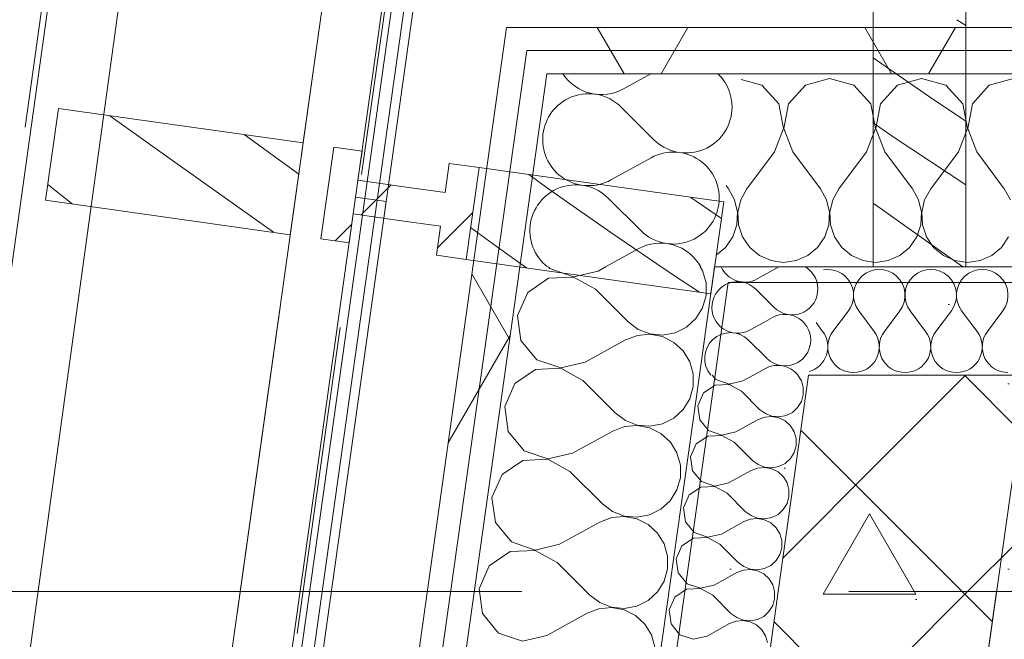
# Model space of a CAD drawing. Header units: millimetres. Extents: x 74467 to 235410, y -65 to 114857.
# Tile 86 of 256: x 85160 to 85798, y 102855 to 103256. Entities that reach past the tile are written whole.
import ezdxf
from ezdxf.enums import TextEntityAlignment as Align

# ---------------------------------------------------------------- set-up
doc = ezdxf.new("R2010")
doc.units = ezdxf.units.MM
doc.header["$MEASUREMENT"] = 0
for name, pattern in [('Katkend topelt', [1093.611073, 529.166651, -211.666656, 141.111112, -211.666656]), ('Katkend varjatud', [300, 200, -100]), ('Wipeout_Contour', [1000, 0, -1000])]:
    doc.linetypes.add(name, pattern=pattern)
for name, color, linetype in [('00 Kunstikonkursi LÜ jaoks asendi 2D', 7, 'Continuous'), ('00 Teljed.AR', 7, 'Continuous'), ('1232 Välisseinad.AR', 7, 'Continuous'), ('1233 Postid.AR', 7, 'Continuous'), ('1235 Vahelaed.AR', 7, 'Continuous'), ('1245 Klaasfassaadid.AR', 7, 'Continuous'), ('1247 Lamellid.AR', 7, 'Continuous'), ('1248 Vihmaveerennid.AR', 7, 'Continuous')]:
    doc.layers.add(name, color=color, linetype=linetype)
doc.styles.add('GENERATED_STYLE_3', font='txt')
pattern_1 = [(60, (0, 0), (-129.90381, 75), []), (120, (0, 0), (129.90381, 75), [])]
pattern_2 = [(45, (0, 0), (-70.71068, 70.71068), []), (135, (0, 0), (70.71068, 70.71068), [])]
pattern_3 = [(45, (0, 0), (-176.7767, 176.7767), []), (45, (-35.36, 35.36), (-176.7767, 176.7767), []), (45, (-70.7, 70.7), (-176.7767, 176.7767), [])]

# ---------------------------------------------------------------- blocks, each defined once
blk = doc.blocks.new('Slab_21_1', base_point=(85488.39, 103235.88))
at = {"layer": '1235 Vahelaed.AR', "color": 7, "linetype": 'Continuous', "lineweight": 13, "flags": 128}
blk.add_lwpolyline([(92532.74, 91133.4), (92269.1, 89251.85), (83692.47, 90457.21), (85488.39, 103235.88), (92952.61, 103235.88), (92952.61, 98575.89), (92952.61, 97085.9), (92952.61, 95885.86), (92742.64, 95885.88), (92742.64, 95485.88), (93142.61, 95485.88), (92577.56, 91453.23)], dxfattribs=at)
blk = doc.blocks.new('Beam_23_1', base_point=(85231.4, 103526.87))
at = {"color": 254, "linetype": 'Wipeout_Contour', "lineweight": 0, "ltscale": 527440.435451}
blk.add_wipeout([(85231.4, 103526.87), (84492.16, 98266.92), (84650.6, 98244.65), (85370.48, 103366.87)], dxfattribs=at).dxf.layer = '1247 Lamellid.AR'
at = {"layer": '1247 Lamellid.AR', "color": 7, "linetype": 'Continuous', "lineweight": 13, "flags": 128}
for points in [[(85231.4, 103526.87), (84492.16, 98266.92)], [(85370.48, 103366.87), (84650.6, 98244.65)]]:
    blk.add_lwpolyline(points, dxfattribs=at)
blk = doc.blocks.new('Beam_48_1', base_point=(85231.4, 103526.87))
at = {"layer": '1247 Lamellid.AR', "color": 7, "linetype": 'Katkend varjatud', "lineweight": 13, "flags": 128}
for points in [[(85231.4, 103526.87), (84492.16, 98266.92)], [(85370.48, 103366.87), (84650.6, 98244.65)]]:
    blk.add_lwpolyline(points, dxfattribs=at)
blk = doc.blocks.new('*X1304')
at = {"layer": '1232 Välisseinad.AR', "color": 252, "linetype": 'Continuous', "lineweight": 13, "true_color": 0x8c8d8c}
for p, q in [((85551.15, 103211.12), (85568.86, 103220.88)), ((85549.5, 103199.33), (85570.59, 103178.33)), ((85555.23, 103158.99), (85568.93, 103166.54))]:
    blk.add_line(p, q, dxfattribs=at)
for centre, start, end in [((85536.78, 103237.18), 213.21211, 298.8699), ((85591.59, 103199.43), 352, 46.1267), ((85528.5, 103178.24), 45.1301, 116.30742), ((85591.59, 103199.43), 225.1301, 352), ((85583.3, 103140.48), 352, 118.8699), ((85583.3, 103140.48), 293.31547, 352)]:
    blk.add_arc(centre, 29.76, start, end, dxfattribs=at)
blk = doc.blocks.new('*X1305')
at = {"layer": '1232 Välisseinad.AR', "color": 252, "linetype": 'Continuous', "lineweight": 13, "true_color": 0x8c8d8c}
for p, q in [((85637.62, 103088.13), (85651.68, 103095.88)), ((85636.69, 103081.53), (85648.5, 103069.77)), ((85641.46, 103059.8), (85647.57, 103063.17))]:
    blk.add_line(p, q, dxfattribs=at)
for centre, start, end in [((85629.57, 103102.72), 204.23736, 298.8699), ((85660.26, 103081.58), 352, 59.10353), ((85624.93, 103069.71), 45.1301, 110.00948), ((85660.26, 103081.58), 225.1301, 352), ((85655.62, 103048.57), 352, 118.8699), ((85655.62, 103048.57), 299.51011, 352)]:
    blk.add_arc(centre, 16.67, start, end, dxfattribs=at)
blk = doc.blocks.new('*X1306')
at = {"layer": '1232 Välisseinad.AR', "color": 252, "linetype": 'Continuous', "lineweight": 13, "true_color": 0x8c8d8c}
for p, q in [((85542.87, 103152.17), (85555.23, 103158.99)), ((85541.21, 103140.39), (85562.3, 103119.39)), ((85539.39, 103095.88), (85560.65, 103107.6))]:
    blk.add_line(p, q, dxfattribs=at)
for centre, start, end in [((85528.5, 103178.24), 116.30742, 298.8699), ((85520.22, 103119.29), 45.1301, 231.8752), ((85583.3, 103140.48), 225.1301, 293.31547), ((85575.02, 103081.54), 28.8126, 118.8699)]:
    blk.add_arc(centre, 29.76, start, end, dxfattribs=at)
blk = doc.blocks.new('*X1307')
at = {"layer": '1232 Välisseinad.AR', "color": 252, "linetype": 'Continuous', "lineweight": 13, "true_color": 0x8c8d8c}
for p, q in [((85502.42, 103095.88), (85503.33, 103094.79)), ((85503.33, 103094.79), (85518.74, 103089.57)), ((85534.58, 103093.23), (85539.39, 103095.88)), ((85602.27, 103093.51), (85600.8, 103095.88)), ((85502.46, 103088.56), (85489.04, 103079.37)), ((85518.7, 103089.33), (85502.46, 103088.56)), ((85532.93, 103081.44), (85518.7, 103089.33)), ((85518.74, 103089.57), (85534.58, 103093.23)), ((85604.5, 103085.61), (85602.27, 103093.51)), ((85604.49, 103077.4), (85604.5, 103085.61)), ((85489.04, 103079.37), (85482.46, 103064.49)), ((85532.93, 103081.44), (85554.02, 103060.44)), ((85602.24, 103069.5), (85604.49, 103077.4)), ((85597.91, 103062.52), (85602.24, 103069.5)), ((85482.46, 103064.49), (85484.68, 103048.38)), ((85554.02, 103060.44), (85560.58, 103055.51)), ((85584.49, 103053.32), (85591.84, 103056.99)), ((85591.84, 103056.99), (85597.91, 103062.52)), ((85560.03, 103051.59), (85552.36, 103048.66)), ((85568.21, 103052.32), (85560.03, 103051.59)), ((85560.58, 103055.51), (85568.25, 103052.56)), ((85576.28, 103050.78), (85568.21, 103052.32)), ((85568.25, 103052.56), (85576.42, 103051.81)), ((85583.62, 103047.1), (85576.28, 103050.78)), ((85576.42, 103051.81), (85584.49, 103053.32)), ((85484.68, 103048.38), (85495.05, 103035.84)), ((85526.3, 103034.29), (85552.36, 103048.66)), ((85589.67, 103041.55), (85583.62, 103047.1)), ((85593.98, 103034.56), (85589.67, 103041.55)), ((85495.05, 103035.84), (85510.45, 103030.62)), ((85510.45, 103030.62), (85526.3, 103034.29)), ((85596.22, 103026.66), (85593.98, 103034.56)), ((85494.17, 103029.62), (85480.75, 103020.42)), ((85510.42, 103030.39), (85494.17, 103029.62)), ((85524.64, 103022.5), (85510.42, 103030.39)), ((85596.21, 103018.45), (85596.22, 103026.66)), ((85480.75, 103020.42), (85474.17, 103005.55)), ((85524.64, 103022.5), (85545.74, 103001.5)), ((85593.95, 103010.55), (85596.21, 103018.45)), ((85474.17, 103005.55), (85476.4, 102989.43)), ((85589.63, 103003.57), (85593.95, 103010.55)), ((85545.74, 103001.5), (85552.3, 102996.57)), ((85583.56, 102998.04), (85589.63, 103003.57)), ((85551.75, 102992.65), (85544.08, 102989.71)), ((85559.93, 102993.37), (85551.75, 102992.65)), ((85552.3, 102996.57), (85559.96, 102993.61)), ((85567.99, 102991.84), (85559.93, 102993.37)), ((85559.96, 102993.61), (85568.14, 102992.86)), ((85568.14, 102992.86), (85576.21, 102994.38)), ((85576.21, 102994.38), (85583.56, 102998.04)), ((85476.4, 102989.43), (85486.76, 102976.9)), ((85518.02, 102975.34), (85544.08, 102989.71)), ((85575.33, 102988.16), (85567.99, 102991.84)), ((85581.39, 102982.61), (85575.33, 102988.16)), ((85585.7, 102975.62), (85581.39, 102982.61)), ((85486.76, 102976.9), (85502.17, 102971.68)), ((85502.17, 102971.68), (85518.02, 102975.34)), ((85587.93, 102967.72), (85585.7, 102975.62)), ((85485.89, 102970.67), (85472.47, 102961.48)), ((85502.13, 102971.44), (85485.89, 102970.67)), ((85516.36, 102963.55), (85502.13, 102971.44)), ((85587.92, 102959.51), (85587.93, 102967.72)), ((85472.47, 102961.48), (85465.89, 102946.6)), ((85516.36, 102963.55), (85537.45, 102942.56)), ((85585.67, 102951.61), (85587.92, 102959.51)), ((85581.34, 102944.63), (85585.67, 102951.61)), ((85465.89, 102946.6), (85468.11, 102930.49)), ((85537.45, 102942.56), (85544.02, 102937.62)), ((85575.27, 102939.1), (85581.34, 102944.63)), ((85544.02, 102937.62), (85551.68, 102934.67)), ((85559.85, 102933.92), (85567.92, 102935.43)), ((85567.92, 102935.43), (85575.27, 102939.1)), ((85468.11, 102930.49), (85478.48, 102917.95)), ((85509.73, 102916.4), (85535.8, 102930.77)), ((85543.46, 102933.7), (85535.8, 102930.77)), ((85551.64, 102934.43), (85543.46, 102933.7)), ((85559.71, 102932.89), (85551.64, 102934.43)), ((85551.68, 102934.67), (85559.85, 102933.92)), ((85567.05, 102929.21), (85559.71, 102932.89)), ((85573.1, 102923.66), (85567.05, 102929.21)), ((85577.41, 102916.67), (85573.1, 102923.66)), ((85478.48, 102917.95), (85493.88, 102912.73)), ((85493.88, 102912.73), (85509.73, 102916.4)), ((85579.65, 102908.77), (85577.41, 102916.67)), ((85477.6, 102911.73), (85464.19, 102902.53)), ((85493.85, 102912.5), (85477.6, 102911.73)), ((85508.08, 102904.61), (85493.85, 102912.5)), ((85508.08, 102904.61), (85529.17, 102883.61)), ((85579.64, 102900.56), (85579.65, 102908.77)), ((85464.19, 102902.53), (85457.61, 102887.66)), ((85577.38, 102892.67), (85579.64, 102900.56)), ((85573.06, 102885.69), (85577.38, 102892.67)), ((85457.61, 102887.66), (85459.83, 102871.54)), ((85566.99, 102880.15), (85573.06, 102885.69)), ((85529.17, 102883.61), (85535.73, 102878.68)), ((85535.73, 102878.68), (85543.39, 102875.72)), ((85559.64, 102876.49), (85566.99, 102880.15)), ((85459.83, 102871.54), (85470.19, 102859.01)), ((85501.45, 102857.45), (85527.51, 102871.82)), ((85535.18, 102874.76), (85527.51, 102871.82)), ((85543.36, 102875.48), (85535.18, 102874.76)), ((85551.43, 102873.95), (85543.36, 102875.48)), ((85543.39, 102875.72), (85551.57, 102874.97)), ((85558.77, 102870.27), (85551.43, 102873.95)), ((85551.57, 102874.97), (85559.64, 102876.49)), ((85564.82, 102864.72), (85558.77, 102870.27)), ((85470.19, 102859.01), (85485.6, 102853.79)), ((85569.13, 102857.73), (85564.82, 102864.72)), ((85485.6, 102853.79), (85501.45, 102857.45)), ((85571.36, 102849.83), (85569.13, 102857.73))]:
    blk.add_line(p, q, dxfattribs=at)
blk = doc.blocks.new('*X1308')
at = {"layer": '1232 Välisseinad.AR', "color": 252, "linetype": 'Continuous', "lineweight": 13, "true_color": 0x8c8d8c}
for p, q in [((85632.98, 103055.12), (85641.46, 103059.8)), ((85632.05, 103048.52), (85643.86, 103036.76)), ((85635.18, 103025.88), (85642.93, 103030.16))]:
    blk.add_line(p, q, dxfattribs=at)
for centre, start, end in [((85624.93, 103069.71), 110.00948, 298.8699), ((85620.29, 103036.7), 45.1301, 220.4998), ((85650.98, 103015.56), 38.25546, 118.8699), ((85655.62, 103048.57), 225.1301, 299.51011)]:
    blk.add_arc(centre, 16.67, start, end, dxfattribs=at)
blk = doc.blocks.new('*X1309')
at = {"layer": '1232 Välisseinad.AR', "color": 252, "linetype": 'Continuous', "lineweight": 13, "true_color": 0x8c8d8c}
for p, q in [((85608.44, 103025.88), (85610.83, 103022.98)), ((85628.34, 103022.11), (85635.18, 103025.88)), ((85666.24, 103022.27), (85664.01, 103025.88)), ((85610.34, 103019.5), (85602.83, 103014.35)), ((85619.44, 103019.93), (85610.34, 103019.5)), ((85610.83, 103022.98), (85619.46, 103020.06)), ((85627.41, 103015.51), (85619.44, 103019.93)), ((85619.46, 103020.06), (85628.34, 103022.11)), ((85667.49, 103017.84), (85666.24, 103022.27)), ((85602.83, 103014.35), (85599.15, 103006.02)), ((85627.41, 103015.51), (85639.22, 103003.75)), ((85666.22, 103008.82), (85667.48, 103013.24)), ((85667.48, 103013.24), (85667.49, 103017.84)), ((85599.15, 103006.02), (85600.39, 102996.99)), ((85663.8, 103004.91), (85666.22, 103008.82)), ((85639.22, 103003.75), (85642.9, 103000.99)), ((85647.17, 102999.2), (85642.59, 102998.79)), ((85642.9, 103000.99), (85647.19, 102999.33)), ((85651.69, 102998.34), (85647.17, 102999.2)), ((85647.19, 102999.33), (85651.77, 102998.91)), ((85651.77, 102998.91), (85656.29, 102999.76)), ((85656.29, 102999.76), (85660.4, 103001.81)), ((85660.4, 103001.81), (85663.8, 103004.91)), ((85600.39, 102996.99), (85606.2, 102989.97)), ((85623.7, 102989.1), (85638.29, 102997.15)), ((85642.59, 102998.79), (85638.29, 102997.15)), ((85655.8, 102996.28), (85651.69, 102998.34)), ((85659.19, 102993.17), (85655.8, 102996.28)), ((85661.6, 102989.26), (85659.19, 102993.17)), ((85605.71, 102986.49), (85598.19, 102981.34)), ((85614.8, 102986.92), (85605.71, 102986.49)), ((85606.2, 102989.97), (85614.82, 102987.05)), ((85622.77, 102982.5), (85614.8, 102986.92)), ((85614.82, 102987.05), (85623.7, 102989.1)), ((85662.85, 102984.83), (85661.6, 102989.26)), ((85598.19, 102981.34), (85594.51, 102973.01)), ((85622.77, 102982.5), (85634.58, 102970.74)), ((85661.58, 102975.81), (85662.84, 102980.23)), ((85662.84, 102980.23), (85662.85, 102984.83)), ((85659.16, 102971.9), (85661.58, 102975.81)), ((85594.51, 102973.01), (85595.75, 102963.98)), ((85634.58, 102970.74), (85638.26, 102967.98)), ((85638.26, 102967.98), (85642.55, 102966.32)), ((85651.65, 102966.75), (85655.76, 102968.8)), ((85655.76, 102968.8), (85659.16, 102971.9)), ((85595.75, 102963.98), (85601.56, 102956.96)), ((85619.06, 102956.09), (85633.65, 102964.14)), ((85637.95, 102965.78), (85633.65, 102964.14)), ((85642.53, 102966.19), (85637.95, 102965.78)), ((85647.05, 102965.33), (85642.53, 102966.19)), ((85642.55, 102966.32), (85647.13, 102965.9)), ((85651.16, 102963.27), (85647.05, 102965.33)), ((85647.13, 102965.9), (85651.65, 102966.75)), ((85654.55, 102960.16), (85651.16, 102963.27)), ((85601.56, 102956.96), (85610.18, 102954.04)), ((85610.18, 102954.04), (85619.06, 102956.09)), ((85656.96, 102956.25), (85654.55, 102960.16)), ((85658.21, 102951.82), (85656.96, 102956.25)), ((85593.55, 102948.33), (85589.87, 102940)), ((85601.07, 102953.48), (85593.55, 102948.33)), ((85610.17, 102953.91), (85601.07, 102953.48)), ((85618.13, 102949.49), (85610.17, 102953.91)), ((85618.13, 102949.49), (85629.94, 102937.73)), ((85658.21, 102947.22), (85658.21, 102951.82)), ((85654.52, 102938.89), (85656.94, 102942.8)), ((85656.94, 102942.8), (85658.21, 102947.22)), ((85589.87, 102940), (85591.11, 102930.97)), ((85629.94, 102937.73), (85633.62, 102934.97)), ((85647.01, 102933.74), (85651.12, 102935.8)), ((85651.12, 102935.8), (85654.52, 102938.89)), ((85591.11, 102930.97), (85596.92, 102923.95)), ((85614.42, 102923.08), (85629.02, 102931.13)), ((85633.31, 102932.77), (85629.02, 102931.13)), ((85637.89, 102933.18), (85633.31, 102932.77)), ((85633.62, 102934.97), (85637.91, 102933.31)), ((85642.41, 102932.32), (85637.89, 102933.18)), ((85637.91, 102933.31), (85642.49, 102932.9)), ((85646.52, 102930.26), (85642.41, 102932.32)), ((85642.49, 102932.9), (85647.01, 102933.74)), ((85649.91, 102927.15), (85646.52, 102930.26)), ((85596.92, 102923.95), (85605.54, 102921.03)), ((85605.54, 102921.03), (85614.42, 102923.08)), ((85652.32, 102923.24), (85649.91, 102927.15)), ((85653.57, 102918.81), (85652.32, 102923.24)), ((85596.43, 102920.47), (85588.91, 102915.32)), ((85605.53, 102920.9), (85596.43, 102920.47)), ((85613.49, 102916.48), (85605.53, 102920.9)), ((85613.49, 102916.48), (85625.3, 102904.72)), ((85653.57, 102914.21), (85653.57, 102918.81)), ((85588.91, 102915.32), (85585.23, 102906.99)), ((85649.88, 102905.88), (85652.3, 102909.79)), ((85652.3, 102909.79), (85653.57, 102914.21)), ((85585.23, 102906.99), (85586.47, 102897.97)), ((85625.3, 102904.72), (85628.98, 102901.96)), ((85646.48, 102902.79), (85649.88, 102905.88)), ((85586.47, 102897.97), (85592.28, 102890.94)), ((85609.78, 102890.07), (85624.38, 102898.12)), ((85628.67, 102899.76), (85624.38, 102898.12)), ((85633.25, 102900.17), (85628.67, 102899.76)), ((85628.98, 102901.96), (85633.27, 102900.31)), ((85637.77, 102899.31), (85633.25, 102900.17)), ((85633.27, 102900.31), (85637.85, 102899.89)), ((85641.88, 102897.25), (85637.77, 102899.31)), ((85637.85, 102899.89), (85642.37, 102900.74)), ((85645.27, 102894.14), (85641.88, 102897.25)), ((85642.37, 102900.74), (85646.48, 102902.79)), ((85592.28, 102890.94), (85600.91, 102888.02)), ((85647.68, 102890.23), (85645.27, 102894.14)), ((85591.79, 102887.46), (85584.27, 102882.31)), ((85600.89, 102887.89), (85591.79, 102887.46)), ((85608.85, 102883.47), (85600.89, 102887.89)), ((85600.91, 102888.02), (85609.78, 102890.07)), ((85648.93, 102885.8), (85647.68, 102890.23)), ((85648.93, 102881.21), (85648.93, 102885.8)), ((85584.27, 102882.31), (85580.59, 102873.98)), ((85608.85, 102883.47), (85620.66, 102871.71)), ((85647.67, 102876.78), (85648.93, 102881.21)), ((85580.59, 102873.98), (85581.84, 102864.96)), ((85620.66, 102871.71), (85624.34, 102868.95)), ((85641.84, 102869.78), (85645.24, 102872.88)), ((85645.24, 102872.88), (85647.67, 102876.78)), ((85605.14, 102857.06), (85619.74, 102865.11)), ((85624.03, 102866.76), (85619.74, 102865.11)), ((85628.61, 102867.16), (85624.03, 102866.76)), ((85624.34, 102868.95), (85628.63, 102867.3)), ((85633.13, 102866.3), (85628.61, 102867.16)), ((85628.63, 102867.3), (85633.21, 102866.88)), ((85637.24, 102864.24), (85633.13, 102866.3)), ((85633.21, 102866.88), (85637.73, 102867.73)), ((85637.73, 102867.73), (85641.84, 102869.78)), ((85581.84, 102864.96), (85587.64, 102857.94)), ((85640.63, 102861.14), (85637.24, 102864.24)), ((85643.04, 102857.22), (85640.63, 102861.14)), ((85587.64, 102857.94), (85596.27, 102855.01)), ((85596.27, 102855.01), (85605.14, 102857.06)), ((85644.29, 102852.8), (85643.04, 102857.22))]:
    blk.add_line(p, q, dxfattribs=at)
blk = doc.blocks.new('Wall_349_1', base_point=(85594.32, 101474.75))
at = {"layer": '1232 Välisseinad.AR', "linetype": 'Continuous', "lineweight": 13, "true_color": 0x8c8d8c}
h = blk.add_hatch(dxfattribs=at)
h.set_pattern_fill('Insulatsioon_vill_0001', color=252, style=0, pattern_type=2)
h.set_pattern_definition(pattern_1)
h.paths.add_polyline_path([(85471.14, 103220.88), (85501.43, 103220.88), (85475.35, 103250.88)])
h = blk.add_hatch(dxfattribs=at)
h.set_pattern_fill('Insulatsioon_vill_0001', color=252, style=0, pattern_type=2)
h.set_pattern_definition(pattern_1)
h.paths.add_polyline_path([(85475.35, 103250.88), (85501.43, 103220.88), (85505.65, 103250.88)])
h = blk.add_hatch(dxfattribs=at)
h.set_pattern_fill('Insulatsioon_vill_0001', color=252, style=0, pattern_type=2)
h.set_pattern_definition(pattern_1)
h.paths.add_polyline_path([(85471.14, 103220.88), (85232.87, 101525.55), (85262.58, 101521.37), (85501.43, 103220.88)])
at = {"layer": '1232 Välisseinad.AR', "linetype": 'Continuous', "lineweight": 13, "true_color": 0x50504f}
h = blk.add_hatch(dxfattribs=at)
h.set_pattern_fill('Plokk_õõnesbetoon_0001', color=251, style=0, pattern_type=2)
h.set_pattern_definition(pattern_2)
h.paths.add_polyline_path([(85651.27, 102885.88), (85792.64, 102885.88), (85670.94, 103025.88)])
h = blk.add_hatch(dxfattribs=at)
h.set_pattern_fill('Plokk_õõnesbetoon_0001', color=251, style=0, pattern_type=2)
h.set_pattern_definition(pattern_2)
h.paths.add_polyline_path([(85670.94, 103025.88), (85792.64, 102885.88), (85812.32, 103025.88)])
h = blk.add_hatch(dxfattribs=at)
h.set_pattern_fill('Plokk_õõnesbetoon_0001', color=251, style=0, pattern_type=2)
h.set_pattern_definition(pattern_2)
h.paths.add_polyline_path([(85651.27, 102885.88), (85455.68, 101494.23), (85594.32, 101474.75), (85792.64, 102885.88)])
at = {"layer": '1232 Välisseinad.AR', "color": 7, "linetype": 'Continuous', "lineweight": 13}
for p, q in [((85501.43, 103220.88), (85483.86, 103095.88)), ((85627.66, 103220.88), (85501.43, 103220.88)), ((85483.86, 103095.88), (85262.58, 101521.37)), ((85610.09, 103095.88), (85600.26, 103025.88)), ((85600.26, 103025.88), (85386.37, 101503.98)), ((85670.94, 103025.88), (85651.27, 102885.88)), ((85812.32, 103025.88), (85670.94, 103025.88)), ((85651.27, 102885.88), (85455.68, 101494.23))]:
    blk.add_line(p, q, dxfattribs=at)
at = {"layer": '1232 Välisseinad.AR', "color": 7, "linetype": 'Continuous', "lineweight": 13, "flags": 128}
for points in [[(85475.35, 103250.88), (85232.87, 101525.55)], [(85475.35, 103250.88), (85505.65, 103250.88)]]:
    blk.add_lwpolyline(points, dxfattribs=at)
at = {"layer": '1232 Välisseinad.AR', "color": 7, "linetype": 'Continuous', "lineweight": 15, "flags": 128}
blk.add_lwpolyline([(85594.32, 101474.75), (85792.64, 102885.88)], dxfattribs=at)
at = {"layer": '1232 Välisseinad.AR', "color": 7, "lineweight": 15}
for name in ['*X1304', '*X1306', '*X1307', '*X1305', '*X1308', '*X1309']:
    blk.add_blockref(name, (0, 0), dxfattribs=at)
blk = doc.blocks.new('*X1311')
at = {"layer": '1232 Välisseinad.AR', "color": 252, "linetype": 'Continuous', "lineweight": 13, "true_color": 0x8c8d8c}
for p, q in [((85640.65, 103213.46), (85627.16, 103217.29)), ((85684.52, 103217.9), (85668.88, 103213.46)), ((85700.17, 103213.46), (85684.52, 103217.9)), ((85744.05, 103217.9), (85728.4, 103213.46)), ((85759.69, 103213.46), (85744.05, 103217.9)), ((85803.57, 103217.9), (85787.92, 103213.46)), ((85651.62, 103201.45), (85640.65, 103213.46)), ((85668.88, 103213.46), (85657.9, 103201.45)), ((85711.14, 103201.45), (85700.17, 103213.46)), ((85728.4, 103213.46), (85717.43, 103201.45)), ((85770.67, 103201.45), (85759.69, 103213.46)), ((85787.92, 103213.46), (85776.95, 103201.45)), ((85654.64, 103185.47), (85651.62, 103201.45)), ((85657.9, 103201.45), (85654.88, 103185.47)), ((85714.17, 103185.47), (85711.14, 103201.45)), ((85717.43, 103201.45), (85714.41, 103185.47)), ((85773.69, 103185.47), (85770.67, 103201.45)), ((85776.95, 103201.45), (85773.93, 103185.47)), ((85648.81, 103170.29), (85654.64, 103185.47)), ((85654.88, 103185.47), (85660.71, 103170.29)), ((85708.33, 103170.29), (85714.17, 103185.47)), ((85714.41, 103185.47), (85720.24, 103170.29)), ((85767.86, 103170.29), (85773.69, 103185.47)), ((85773.93, 103185.47), (85779.76, 103170.29)), ((85648.81, 103170.29), (85630.95, 103146.48)), ((85660.71, 103170.29), (85678.57, 103146.48)), ((85708.33, 103170.29), (85690.48, 103146.48)), ((85720.24, 103170.29), (85738.1, 103146.48)), ((85767.86, 103170.29), (85750, 103146.48)), ((85779.76, 103170.29), (85797.62, 103146.48)), ((85617.49, 103148.55), (85619.05, 103146.48)), ((85623.02, 103139.29), (85619.05, 103146.48)), ((85630.95, 103146.48), (85626.98, 103139.29)), ((85682.54, 103139.29), (85678.57, 103146.48)), ((85690.48, 103146.48), (85686.5, 103139.29)), ((85742.07, 103139.29), (85738.1, 103146.48)), ((85750, 103146.48), (85746.03, 103139.29)), ((85801.59, 103139.29), (85797.62, 103146.48)), ((85624.88, 103131.29), (85623.02, 103139.29)), ((85626.98, 103139.29), (85625.12, 103131.29)), ((85684.4, 103131.29), (85682.54, 103139.29)), ((85686.5, 103139.29), (85684.64, 103131.29)), ((85743.93, 103131.29), (85742.07, 103139.29)), ((85746.03, 103139.29), (85744.17, 103131.29)), ((85624.48, 103123.09), (85624.88, 103131.29)), ((85625.12, 103131.29), (85625.52, 103123.09)), ((85684.01, 103123.09), (85684.4, 103131.29)), ((85684.64, 103131.29), (85685.04, 103123.09)), ((85743.53, 103123.09), (85743.93, 103131.29)), ((85744.17, 103131.29), (85744.57, 103123.09)), ((85621.86, 103115.31), (85624.48, 103123.09)), ((85625.52, 103123.09), (85628.14, 103115.31)), ((85681.38, 103115.31), (85684.01, 103123.09)), ((85685.04, 103123.09), (85687.67, 103115.31)), ((85740.91, 103115.31), (85743.53, 103123.09)), ((85744.57, 103123.09), (85747.19, 103115.31)), ((85617.21, 103108.54), (85621.86, 103115.31)), ((85628.14, 103115.31), (85632.79, 103108.54)), ((85676.73, 103108.54), (85681.38, 103115.31)), ((85687.67, 103115.31), (85692.32, 103108.54)), ((85736.26, 103108.54), (85740.91, 103115.31)), ((85747.19, 103115.31), (85751.84, 103108.54)), ((85795.78, 103108.54), (85800.43, 103115.31)), ((85611.17, 103103.54), (85617.21, 103108.54)), ((85632.79, 103108.54), (85639.12, 103103.3)), ((85670.41, 103103.3), (85676.73, 103108.54)), ((85692.32, 103108.54), (85698.64, 103103.3)), ((85729.93, 103103.3), (85736.26, 103108.54)), ((85751.84, 103108.54), (85758.16, 103103.3)), ((85789.46, 103103.3), (85795.78, 103108.54)), ((85639.12, 103103.3), (85646.63, 103099.99)), ((85662.89, 103099.99), (85670.41, 103103.3)), ((85698.64, 103103.3), (85706.15, 103099.99)), ((85722.42, 103099.99), (85729.93, 103103.3)), ((85758.16, 103103.3), (85765.68, 103099.99)), ((85781.94, 103099.99), (85789.46, 103103.3)), ((85646.63, 103099.99), (85654.76, 103098.86)), ((85654.76, 103098.86), (85662.89, 103099.99)), ((85706.15, 103099.99), (85714.29, 103098.86)), ((85714.29, 103098.86), (85722.42, 103099.99)), ((85765.68, 103099.99), (85773.81, 103098.86)), ((85773.81, 103098.86), (85781.94, 103099.99))]:
    blk.add_line(p, q, dxfattribs=at)
blk = doc.blocks.new('*X1312')
at = {"layer": '1232 Välisseinad.AR', "color": 252, "linetype": 'Continuous', "lineweight": 13, "true_color": 0x8c8d8c}
for p, q in [((85696.67, 103067.55), (85686.67, 103054.21)), ((85703.33, 103067.55), (85713.33, 103054.21)), ((85730, 103067.55), (85720, 103054.21)), ((85736.67, 103067.55), (85746.67, 103054.21)), ((85763.33, 103067.55), (85753.33, 103054.21)), ((85770, 103067.55), (85780, 103054.21)), ((85796.67, 103067.55), (85786.67, 103054.21)), ((85675.73, 103059.91), (85680, 103054.21))]:
    blk.add_line(p, q, dxfattribs=at)
for centre, start, end in [((85683.33, 103077.55), 323.1301, 99.74207), ((85716.67, 103077.55), 323.1301, 216.8699), ((85750, 103077.55), 323.1301, 216.8699), ((85783.33, 103077.55), 323.1301, 216.8699), ((85666.67, 103044.21), 286.02838, 36.8699), ((85700, 103044.21), 143.1301, 270), ((85700, 103044.21), 270, 36.8699), ((85733.33, 103044.21), 143.1301, 270), ((85733.33, 103044.21), 270, 36.8699), ((85766.67, 103044.21), 143.1301, 270), ((85766.67, 103044.21), 270, 36.8699), ((85800, 103044.21), 143.1301, 270)]:
    blk.add_arc(centre, 16.67, start, end, dxfattribs=at)
blk = doc.blocks.new('Wall_350_1', base_point=(85792.64, 102885.88))
at = {"layer": '1232 Välisseinad.AR', "linetype": 'Continuous', "lineweight": 13, "true_color": 0x8c8d8c}
h = blk.add_hatch(dxfattribs=at)
h.set_pattern_fill('Insulatsioon_vill_0001', color=252, style=0, pattern_type=2)
h.set_pattern_definition(pattern_1)
h.paths.add_polyline_path([(85505.65, 103250.88), (85501.43, 103220.88), (87362.61, 103220.88), (87362.61, 103250.88)])
at = {"layer": '1232 Välisseinad.AR', "linetype": 'Continuous', "lineweight": 13, "true_color": 0x50504f}
h = blk.add_hatch(dxfattribs=at)
h.set_pattern_fill('Plokk_õõnesbetoon_0001', color=251, style=0, pattern_type=2)
h.set_pattern_definition(pattern_2)
h.paths.add_polyline_path([(85792.64, 102885.88), (87362.61, 102885.88), (87362.61, 103025.88), (85812.32, 103025.88)])
at = {"layer": '1232 Välisseinad.AR', "color": 7, "linetype": 'Continuous', "lineweight": 13}
for p, q in [((85627.66, 103220.88), (85501.43, 103220.88)), ((87362.61, 103220.88), (85627.66, 103220.88)), ((85680.78, 103095.88), (85610.09, 103095.88)), ((87362.61, 103095.88), (85680.78, 103095.88)), ((85812.32, 103025.88), (85670.94, 103025.88))]:
    blk.add_line(p, q, dxfattribs=at)
at = {"layer": '1232 Välisseinad.AR', "color": 7, "linetype": 'Continuous', "lineweight": 13, "flags": 128}
blk.add_lwpolyline([(87362.61, 103250.88), (85505.65, 103250.88)], dxfattribs=at)
at = {"layer": '1232 Välisseinad.AR', "color": 7, "linetype": 'Continuous', "lineweight": 15, "flags": 128}
blk.add_lwpolyline([(85792.64, 102885.88), (87362.61, 102885.88)], dxfattribs=at)
at = {"layer": '1232 Välisseinad.AR', "color": 7, "lineweight": 15}
for name in ['*X1311', '*X1312']:
    blk.add_blockref(name, (0, 0), dxfattribs=at)
blk = doc.blocks.new('*X2285')
at = {"layer": '1247 Lamellid.AR', "color": 7, "linetype": 'Continuous', "lineweight": 13}
for p, q in [((85262.17, 103162.66), (85218.53, 103193.78)), ((85340.83, 103155.89), (85305.44, 103181.56)), ((85324.41, 103118.31), (85262.17, 103162.66)), ((85194.02, 103136.63), (85178.32, 103149.21))]:
    blk.add_line(p, q, dxfattribs=at)
blk = doc.blocks.new('Column_218_1', base_point=(85339.51, 103146.48))
at = {"layer": '1247 Lamellid.AR', "color": 7, "linetype": 'Continuous', "lineweight": 13, "flags": 128}
blk.add_lwpolyline([(85335.34, 103116.77), (85343.69, 103176.19), (85185.24, 103198.46), (85176.89, 103139.04)], close=True, dxfattribs=at)
at = {"layer": '1247 Lamellid.AR', "color": 7, "lineweight": 15}
blk.add_blockref('*X2285', (0, 0), dxfattribs=at)
blk = doc.blocks.new('Column_272_1', base_point=(86042.61, 102618.78))
at = {"layer": '1233 Postid.AR', "linetype": 'Continuous', "lineweight": 13, "true_color": 0x50504f}
h = blk.add_hatch(dxfattribs=at)
h.set_pattern_fill('Betoon_0001', color=251, style=0, pattern_type=2)
h.set_pattern_definition([(0, (0, 0), (0, 623.5383), [60, -300]), (0, (180, 311.8), (0, 623.5383), [60, -300]), (60, (0, 0), (-540, 311.7692), [60, -300]), (60, (360, 0), (-540, 311.7692), [60, -300]), (120, (60, 0), (540, 311.7692), [60, -300]), (120, (420, 0), (540, 311.7692), [60, -300]), (0, (0, 60), (0, 120), [0, -120, 0, -180.00001]), (45, (60, 60), (-84.85282, 84.85282), [0, -90, 0, -150.00001])])
h.paths.add_polyline_path([(85562.62, 102686.24), (86042.61, 102618.78), (86042.61, 103085.88), (85618.79, 103085.88)])
at = {"layer": '1233 Postid.AR', "color": 7, "linetype": 'Continuous', "lineweight": 13, "flags": 128}
blk.add_lwpolyline([(85562.62, 102686.24), (86042.61, 102618.78), (86042.61, 103085.88), (85618.79, 103085.88)], close=True, dxfattribs=at)
blk = doc.blocks.new('Beam_101_1', base_point=(80955.79, 71665.2))
at = {"layer": '1248 Vihmaveerennid.AR', "color": 7, "linetype": 'Katkend varjatud', "lineweight": 13}
for p, q in [((80737.96, 71695.82), (85214.9, 103550.85)), ((80955.79, 71665.2), (85406.11, 103330.88))]:
    blk.add_line(p, q, dxfattribs=at)
blk = doc.blocks.new('*X3350')
at = {"layer": '1245 Klaasfassaadid.AR', "color": 7, "linetype": 'Continuous', "lineweight": 13}
for p, q in [((85503.28, 103145.87), (85489.73, 103155.66)), ((85542.83, 103118.16), (85503.28, 103145.87)), ((85614.5, 103127.24), (85594.71, 103140.91)), ((85468.56, 103109.27), (85452.09, 103121.31)), ((85582.8, 103091.06), (85542.83, 103118.16)), ((85488.27, 103095.28), (85468.56, 103109.27)), ((85600.37, 103079.53), (85582.8, 103091.06))]:
    blk.add_line(p, q, dxfattribs=at)
blk = doc.blocks.new('Curtain Wall_14_1')
at = {"layer": '1245 Klaasfassaadid.AR', "linetype": 'Continuous', "lineweight": 0, "true_color": 0x000000}
h = blk.add_hatch(dxfattribs=at)
h.set_pattern_fill('Alumiinium_0001', color=178, style=0, pattern_type=2)
h.set_pattern_definition(pattern_3)
h.paths.add_polyline_path([(85363.49, 103173.41), (85355.14, 103113.99), (85373.48, 103111.41), (85376.1, 103130.23), (85368.58, 103131.29), (85371.64, 103153.07), (85379.15, 103152.02), (85381.77, 103170.84)])
h = blk.add_hatch(dxfattribs=at)
h.set_pattern_fill('Alumiinium_0001', color=178, style=0, pattern_type=2)
h.set_pattern_definition(pattern_3)
h.paths.add_polyline_path([(85438.25, 103162.9), (85435.6, 103144.08), (85407.38, 103148.05), (85404.32, 103126.27), (85432.54, 103122.3), (85429.9, 103103.48), (85449.21, 103100.77), (85457.56, 103160.19)])
h = blk.add_hatch(dxfattribs=at)
h.set_pattern_fill('Alumiinium_0001', color=178, style=0, pattern_type=2)
h.set_pattern_definition(pattern_3)
h.paths.add_polyline_path([(85371.64, 103153.07), (85368.58, 103131.29), (85376.1, 103130.23), (85404.32, 103126.27), (85407.38, 103148.05), (85379.15, 103152.02)])
at = {"layer": '1245 Klaasfassaadid.AR', "color": 7, "linetype": 'Continuous', "lineweight": 13}
for p, q in [((85363.49, 103173.41), (85355.14, 103113.99)), ((85363.49, 103173.41), (85381.77, 103170.84)), ((85381.77, 103170.84), (85379.15, 103152.02)), ((85438.25, 103162.9), (85435.6, 103144.08)), ((85457.56, 103160.19), (85449.21, 103100.77)), ((85616, 103137.92), (85607.65, 103078.5)), ((85376.1, 103130.23), (85373.48, 103111.41)), ((85432.54, 103122.3), (85429.9, 103103.48)), ((85355.14, 103113.99), (85373.48, 103111.41))]:
    blk.add_line(p, q, dxfattribs=at)
at = {"layer": '1245 Klaasfassaadid.AR', "color": 7, "linetype": 'Continuous', "lineweight": 13, "flags": 128}
for points in [[(85377.63, 103141.12), (85404.84, 103334.8), (85410.79, 103333.96), (85383.57, 103140.29)], [(85383.57, 103140.29), (85410.79, 103333.96), (85418.71, 103332.85), (85391.49, 103139.18)], [(85391.49, 103139.18), (85418.71, 103332.85), (85424.65, 103332.01), (85397.43, 103138.34)], [(85262.81, 102324.15), (85377.63, 103141.12), (85383.57, 103140.29), (85268.75, 102323.32)], [(85268.75, 102323.32), (85383.57, 103140.29), (85391.49, 103139.18), (85276.67, 102322.2)], [(85276.67, 102322.2), (85391.49, 103139.18), (85397.43, 103138.34), (85282.61, 102321.37)]]:
    blk.add_lwpolyline(points, close=True, dxfattribs=at)
for points in [[(85438.25, 103162.9), (85457.56, 103160.19), (85616, 103137.92)], [(85379.15, 103152.02), (85407.38, 103148.05), (85435.6, 103144.08)], [(85376.1, 103130.23), (85404.32, 103126.27), (85432.54, 103122.3)], [(85429.9, 103103.48), (85449.21, 103100.77), (85607.65, 103078.5)]]:
    blk.add_lwpolyline(points, dxfattribs=at)
at = {"layer": '1245 Klaasfassaadid.AR', "linetype": 'Continuous', "lineweight": 0}
blk.add_blockref('*X3350', (0, 0), dxfattribs=at)
blk = doc.blocks.new('*X3530')
at = {"layer": '1245 Klaasfassaadid.AR', "color": 7, "linetype": 'Continuous', "lineweight": 13}
for p, q in [((85772.61, 103252.07), (85766.8, 103255.88)), ((85749.28, 103205.91), (85712.61, 103231.2)), ((85772.61, 103190.29), (85749.28, 103205.91)), ((85726.34, 103179.73), (85712.61, 103189.04)), ((85772.61, 103149.07), (85726.34, 103179.73)), ((85755.17, 103106.98), (85712.61, 103137.22)), ((85770.8, 103095.88), (85755.17, 103106.98))]:
    blk.add_line(p, q, dxfattribs=at)
blk = doc.blocks.new('Curtain Wall_29_1')
at = {"layer": '1245 Klaasfassaadid.AR', "color": 7, "linetype": 'Continuous', "lineweight": 13}
blk.add_line((85772.61, 103095.88), (85712.61, 103095.88), dxfattribs=at)
at = {"layer": '1245 Klaasfassaadid.AR', "color": 7, "linetype": 'Continuous', "lineweight": 13, "flags": 128}
for points in [[(85712.61, 103275.38), (85712.61, 103255.88), (85712.61, 103095.88)], [(85772.61, 103275.38), (85772.61, 103255.88), (85772.61, 103095.88)]]:
    blk.add_lwpolyline(points, dxfattribs=at)
at = {"layer": '1245 Klaasfassaadid.AR', "linetype": 'Continuous', "lineweight": 0}
blk.add_blockref('*X3530', (0, 0), dxfattribs=at)
blk = doc.blocks.new('Standard grid marker_5')
at = {"layer": '00 Teljed.AR', "color": 252, "linetype": 'Katkend topelt', "lineweight": 13, "true_color": 0x8c8d8c}
blk.add_line((500, 0), (55500, 0), dxfattribs=at)
at = {"layer": '00 Teljed.AR', "color": 252, "lineweight": 13, "true_color": 0x8c8d8c, "style": 'GENERATED_STYLE_3'}
for tag, p in [('AC_MarkerText_1_0', (-55.7, -25.43)), ('AC_MarkerText_1_1', (56344.3, -25.43))]:
    blk.add_attdef(tag, text='', height=200, rotation=278, dxfattribs=at).set_placement(p, align=Align.TOP_CENTER)
blk = doc.blocks.new('Standard grid marker_8')
at = {"layer": '00 Teljed.AR', "color": 252, "linetype": 'Katkend topelt', "lineweight": 13, "true_color": 0x8c8d8c}
blk.add_line((1000, 0), (62198.23, 0), dxfattribs=at)
at = {"layer": '00 Teljed.AR', "color": 252, "lineweight": 13, "true_color": 0x8c8d8c, "style": 'GENERATED_STYLE_3'}
for tag, p in [('AC_MarkerText_1_0', (-200, -191.43)), ('AC_MarkerText_1_1', (63398.23, -191.43))]:
    blk.add_attdef(tag, text='', height=200, rotation=180, dxfattribs=at).set_placement(p, align=Align.TOP_CENTER)

msp = doc.modelspace()

# ---------------------------------------------------------------- block references
at = {"layer": '1235 Vahelaed.AR', "color": 7, "linetype": 'Continuous', "lineweight": 13}
msp.add_blockref('Slab_21_1', (85488.39, 103235.88), dxfattribs=at)

# ---------------------------------------------------------------- next in the draw order: block references
at = {"layer": '1247 Lamellid.AR', "color": 7, "lineweight": 13}
msp.add_blockref('Beam_23_1', (85231.4, 103526.87), dxfattribs=at)

# ---------------------------------------------------------------- next in the draw order: block references
msp.add_blockref('Beam_48_1', (85231.4, 103526.87), dxfattribs=at)

# ---------------------------------------------------------------- next in the draw order: wipeouts: each hides what was drawn before it
at = {"color": 254, "linetype": 'Wipeout_Contour', "lineweight": 0, "ltscale": 2114394.831306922}
msp.add_wipeout([(85800.25, 114798.65), (85283.24, 113762.08), (81457.73, 105547.95), (79754.16, 98873.6), (74744.97, 58252.08), (78840.97, 57691.95), (79724.49, 63897.37), (78115.95, 65420.54), (79009.94, 71803.14), (79406.07, 71747.66), (79876.29, 75104.89), (81262.75, 74910.7), (81927.68, 79472.56), (80911.87, 79614.84), (81132.41, 81189.47), (82153.05, 81046.52), (85252.01, 103464.94), (90613.76, 114702.21)], dxfattribs=at).dxf.layer = '00 Kunstikonkursi LÜ jaoks asendi 2D'

# ---------------------------------------------------------------- next in the draw order: linework, layer by layer
at = {"layer": '00 Kunstikonkursi LÜ jaoks asendi 2D', "color": 63, "linetype": 'Continuous', "lineweight": 13, "true_color": 0xbcc992}
msp.add_line((82153.05, 81046.52), (85252.01, 103464.94), dxfattribs=at)
at = {"layer": '00 Kunstikonkursi LÜ jaoks asendi 2D', "color": 7, "linetype": 'Continuous', "lineweight": 13, "flags": 128}
msp.add_lwpolyline([(85800.25, 114798.65), (85283.24, 113762.08), (81457.73, 105547.95), (79754.16, 98873.6), (74744.97, 58252.08), (78840.97, 57691.95), (79724.49, 63897.37), (78115.95, 65420.54), (79009.94, 71803.14), (79406.07, 71747.66), (79876.29, 75104.89), (81262.75, 74910.7), (81927.68, 79472.56), (80911.87, 79614.84), (81132.41, 81189.47), (82153.05, 81046.52), (85252.01, 103464.94), (90613.76, 114702.21)], close=True, dxfattribs=at)
msp.add_lwpolyline([(85800.25, 114798.65), (85283.24, 113762.08), (81457.73, 105547.95), (79754.16, 98873.6), (74744.97, 58252.08), (78840.97, 57691.95), (79724.49, 63897.37), (78115.95, 65420.54), (79009.94, 71803.14), (79406.07, 71747.66), (79876.29, 75104.89), (81262.75, 74910.7), (81927.68, 79472.56), (80911.87, 79614.84), (81132.41, 81189.47), (82153.05, 81046.52), (85252.01, 103464.94), (90613.76, 114702.21)], close=True, dxfattribs=at)
msp.add_lwpolyline([(85800.25, 114798.65), (85283.24, 113762.08), (81457.73, 105547.95), (79754.16, 98873.6), (74744.97, 58252.08), (78840.97, 57691.95), (79724.49, 63897.37), (78115.95, 65420.54), (79009.94, 71803.14), (79406.07, 71747.66), (79876.29, 75104.89), (81262.75, 74910.7), (81927.68, 79472.56), (80911.87, 79614.84), (81132.41, 81189.47), (82153.05, 81046.52), (85252.01, 103464.94), (90613.76, 114702.21)], close=True, dxfattribs=at)
msp.add_lwpolyline([(85800.25, 114798.65), (85283.24, 113762.08), (81457.73, 105547.95), (79754.16, 98873.6), (74744.97, 58252.08), (78840.97, 57691.95), (79724.49, 63897.37), (78115.95, 65420.54), (79009.94, 71803.14), (79406.07, 71747.66), (79876.29, 75104.89), (81262.75, 74910.7), (81927.68, 79472.56), (80911.87, 79614.84), (81132.41, 81189.47), (82153.05, 81046.52), (85252.01, 103464.94), (90613.76, 114702.21)], close=True, dxfattribs=at)

# ---------------------------------------------------------------- next in the draw order: wipeouts: each hides what was drawn before it
at = {"color": 254, "linetype": 'Wipeout_Contour', "lineweight": 0, "ltscale": 1106957.325690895}
msp.add_wipeout([(86371.61, 105811.43), (85252.01, 103464.94), (118693.51, 103518.11), (139774.07, 103480.61), (139783.71, 82997.03), (142852.78, 81554), (142830.82, 105959.24)], dxfattribs=at).dxf.layer = '00 Kunstikonkursi LÜ jaoks asendi 2D'

# ---------------------------------------------------------------- next in the draw order: linework, layer by layer
at = {"layer": '00 Kunstikonkursi LÜ jaoks asendi 2D', "color": 7, "linetype": 'Continuous', "lineweight": 13, "flags": 128}
msp.add_lwpolyline([(85212.3, 103505.93), (80740.08, 71575.34), (94838.97, 69600.78), (97910.79, 91471.6), (123957.76, 87832.01), (121631.91, 71230.03), (139853.7, 71250.65), (139838.51, 103531.64)], close=True, dxfattribs=at)

# ---------------------------------------------------------------- next in the draw order: block references
at = {"layer": '1232 Välisseinad.AR', "color": 7, "lineweight": 15}
for name, p in [('Wall_349_1', (85594.32, 101474.75)), ('Wall_350_1', (85792.64, 102885.88))]:
    msp.add_blockref(name, p, dxfattribs=at)
at = {"layer": '1233 Postid.AR', "color": 7, "lineweight": 15}
msp.add_blockref('Column_272_1', (86042.61, 102618.78), dxfattribs=at)
at = {"layer": '1247 Lamellid.AR', "color": 7, "lineweight": 15}
msp.add_blockref('Column_218_1', (85339.51, 103146.48), dxfattribs=at)
at = {"layer": '1248 Vihmaveerennid.AR', "color": 7, "lineweight": 13}
msp.add_blockref('Beam_101_1', (80955.79, 71665.2), dxfattribs=at)

# ---------------------------------------------------------------- next in the draw order: block references
at = {"layer": '1245 Klaasfassaadid.AR', "linetype": 'Continuous', "lineweight": 0}
msp.add_blockref('Curtain Wall_14_1', (0, 0), dxfattribs=at)

# ---------------------------------------------------------------- next in the draw order: block references
at = {"layer": '00 Teljed.AR', "color": 7, "linetype": 'Continuous', "lineweight": 13, "zscale": 1000, "rotation": 180}
msp.add_blockref('Standard grid marker_8', (144446.65, 102885.88), dxfattribs=at)
at = {"layer": '1245 Klaasfassaadid.AR', "linetype": 'Continuous', "lineweight": 0}
msp.add_blockref('Curtain Wall_29_1', (0, 0), dxfattribs=at)

# ---------------------------------------------------------------- next in the draw order: block references
at = {"layer": '00 Teljed.AR', "color": 7, "linetype": 'Continuous', "lineweight": 13, "zscale": 1000, "rotation": 82}
msp.add_blockref('Standard grid marker_5', (78710.82, 52496.07), dxfattribs=at)

doc.saveas('drawing.dxf')
